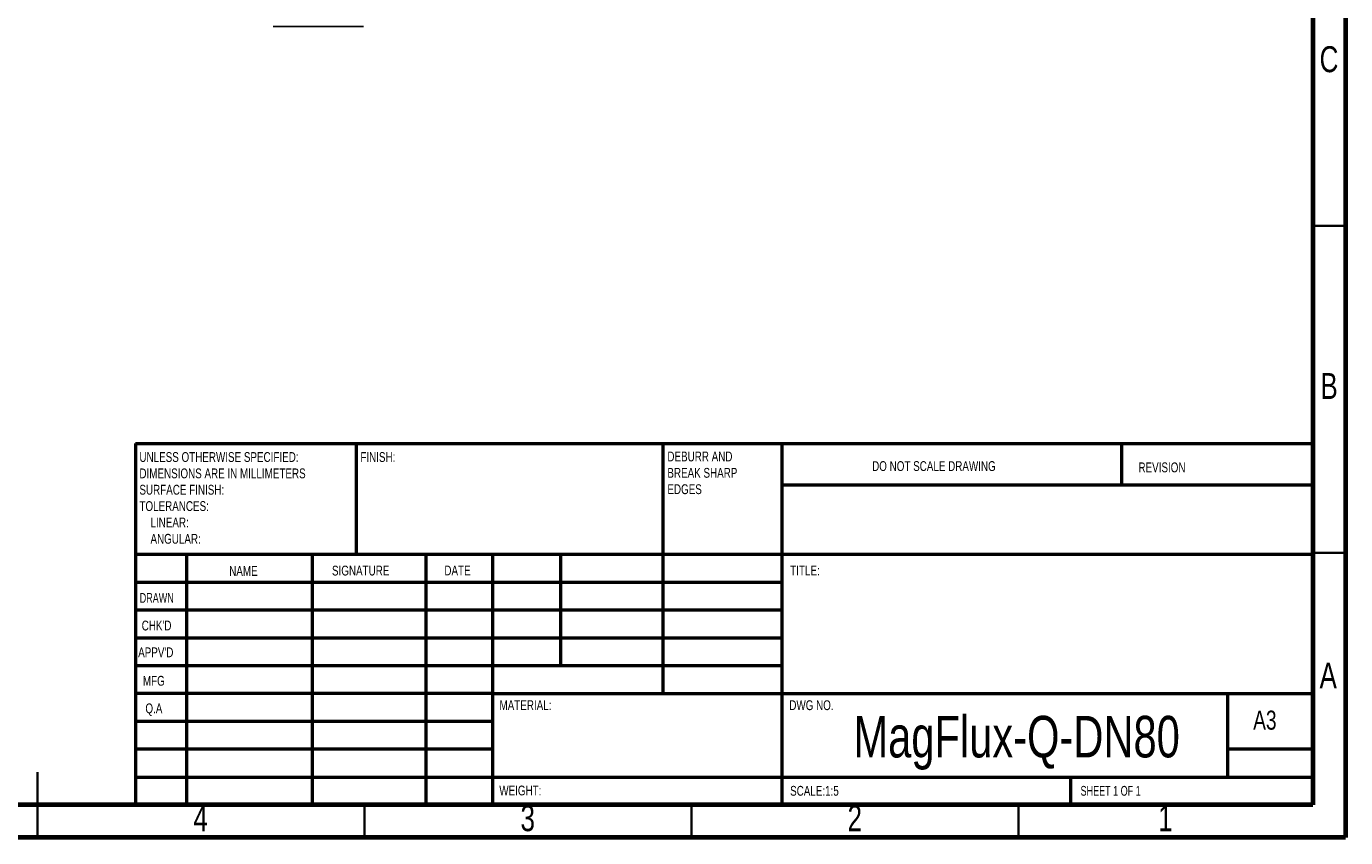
# Model space of a CAD drawing. Header units: millimetres. Extents: x 15 to 415, y 5 to 292.
# Tile 23 of 30: x 213 to 415, y 5 to 129. Entities that reach past the tile are written whole.
import ezdxf

# ---------------------------------------------------------------- set-up
doc = ezdxf.new("R2010")
doc.units = ezdxf.units.MM
doc.styles.add('SLDTEXTSTYLE0', font='TXT', dxfattribs={"width": 0.75})
doc.styles.add('SLDTEXTSTYLE1', font='TXT', dxfattribs={"width": 0.686449})
doc.styles.add('SLDTEXTSTYLE2', font='TXT', dxfattribs={"width": 0.6875})

# ---------------------------------------------------------------- blocks, each defined once
blk = doc.blocks.new('SW_NOTE_0')
at = {"color": 0, "linetype": 'Continuous', "lineweight": 0, "char_height": 1.5, "attachment_point": 1, "style": 'SLDTEXTSTYLE0'}
for s, insert in [('UNLESS OTHERWISE SPECIFIED:', (0, 1.93)), ('DIMENSIONS ARE IN MILLIMETERS', (0, -0.57)), ('SURFACE FINISH:', (0, -3.07)), ('TOLERANCES:', (0, -5.57)), ('LINEAR:', (1.69, -8.07)), ('ANGULAR:', (1.69, -10.57))]:
    blk.add_mtext(s, dxfattribs=dict(at, insert=insert))
blk = doc.blocks.new('SW_NOTE_1')
at = {"color": 0, "linetype": 'Continuous', "lineweight": 0, "char_height": 1.5, "attachment_point": 1, "style": 'SLDTEXTSTYLE0'}
for s, insert in [('DEBURR AND', (0, 1.93)), ('BREAK SHARP', (0, -0.57)), ('EDGES', (0, -3.07))]:
    blk.add_mtext(s, dxfattribs=dict(at, insert=insert))

msp = doc.modelspace()

# ---------------------------------------------------------------- linework, layer by layer
at = {"color": 7, "linetype": 'Continuous', "lineweight": 70}
for p, q in [((415, 292), (415, 5)), ((410, 287), (410, 10)), ((410, 10), (20, 10)), ((415, 5), (15, 5))]:
    msp.add_line(p, q, dxfattribs=at)
at = {"color": 7, "linetype": 'Continuous', "lineweight": 25}
msp.add_line((251.0438, 128.9828), (264.8583, 128.9828), dxfattribs=at)
at = {"color": 7, "linetype": 'Continuous', "lineweight": 35}
for p, q in [((410, 98.5), (415, 98.5)), ((410, 48.5), (415, 48.5)), ((215, 5), (215, 15)), ((215, 10), (215, 5)), ((265, 10), (265, 5)), ((315, 10), (315, 5)), ((365, 10), (365, 5))]:
    msp.add_line(p, q, dxfattribs=at)
at = {"color": 7, "linetype": 'Continuous', "lineweight": 50}
for p, q in [((230, 65.25), (410, 65.25)), ((230, 65.25), (230, 10)), ((263.8, 48.25), (263.8, 65.25)), ((310.6, 65.25), (310.6, 27)), ((328.8, 65.25), (328.8, 10)), ((380.8, 58.875), (380.8, 65.25)), ((410, 58.875), (328.8, 58.875)), ((410, 48.25), (230, 48.25)), ((237.8, 48.25), (237.8, 10)), ((256.991, 48.25), (256.991, 10)), ((274.3989, 48.25), (274.3989, 10)), ((284.6, 10), (284.6, 48.25)), ((295, 31.25), (295, 48.25)), ((328.8, 44), (230, 44)), ((328.8, 39.75), (230, 39.75)), ((328.8, 35.5), (230, 35.5)), ((328.8, 31.25), (230, 31.25)), ((284.6, 27), (230, 27)), ((284.6, 27), (410, 27)), ((397, 14.25), (397, 27)), ((284.6, 22.7499), (230, 22.7499)), ((284.6, 18.5), (230, 18.5)), ((410, 18.5), (397, 18.5)), ((230, 14.25), (410, 14.25)), ((373, 10), (373, 14.25))]:
    msp.add_line(p, q, dxfattribs=at)

# ---------------------------------------------------------------- block references
at = {"color": 7, "linetype": 'Continuous', "lineweight": 0}
for name, p in [('SW_NOTE_0', (230.5937, 61.9874)), ('SW_NOTE_1', (311.3092, 62.0695))]:
    msp.add_blockref(name, p, dxfattribs=at)

# ---------------------------------------------------------------- texts
for s, insert, char_height, attachment_point, style in [('C', (412.4587, 125.9529), 3.9688, 2, 'SLDTEXTSTYLE0'), ('B', (412.4706, 76.01), 3.9688, 2, 'SLDTEXTSTYLE0'), ('FINISH:', (264.3713, 63.9193), 1.5, 1, 'SLDTEXTSTYLE0'), ('DO NOT SCALE DRAWING', (342.6146, 62.533), 1.5, 1, 'SLDTEXTSTYLE0'), ('REVISION', (383.3276, 62.3349), 1.5, 1, 'SLDTEXTSTYLE0'), ('NAME', (244.3222, 46.5015), 1.5, 1, 'SLDTEXTSTYLE0'), ('SIGNATURE', (260.0336, 46.5618), 1.5, 1, 'SLDTEXTSTYLE0'), ('DATE', (277.2147, 46.5762), 1.5, 1, 'SLDTEXTSTYLE0'), ('TITLE:', (330.0902, 46.5762), 1.5, 1, 'SLDTEXTSTYLE0'), ('DRAWN', (230.6434, 42.3848), 1.5, 1, 'SLDTEXTSTYLE1'), ("CHK'D", (230.9392, 38.1619), 1.5, 1, 'SLDTEXTSTYLE0'), ("APPV'D", (230.4017, 34.0659), 1.5, 1, 'SLDTEXTSTYLE0'), ('A', (412.3397, 31.76), 3.9688, 2, 'SLDTEXTSTYLE0'), ('MFG', (231.124, 29.7158), 1.5, 1, 'SLDTEXTSTYLE0'), ('Q.A', (231.509, 25.5047), 1.5, 1, 'SLDTEXTSTYLE0'), ('MATERIAL:', (285.6459, 25.9861), 1.5, 1, 'SLDTEXTSTYLE0'), ('DWG NO.', (329.953, 25.9861), 1.5, 1, 'SLDTEXTSTYLE0'), ('A3', (400.8712, 24.4064), 2.91042, 1, 'SLDTEXTSTYLE0'), ('MagFlux-Q-DN80', (364.7071, 23.6069), 6.35, 2, 'SLDTEXTSTYLE0'), ('WEIGHT:', (285.6178, 12.9493), 1.4986, 1, 'SLDTEXTSTYLE0'), ('SCALE:1:5', (330.074, 12.9001), 1.5, 1, 'SLDTEXTSTYLE0'), ('SHEET 1 OF 1', (374.4783, 12.9001), 1.5, 1, 'SLDTEXTSTYLE2'), ('4', (239.96, 9.9529), 3.9688, 2, 'SLDTEXTSTYLE0'), ('3', (289.96, 9.9529), 3.9688, 2, 'SLDTEXTSTYLE0'), ('2', (339.96, 9.9529), 3.9688, 2, 'SLDTEXTSTYLE0'), ('1', (387.46, 9.9529), 3.9688, 2, 'SLDTEXTSTYLE0')]:
    msp.add_mtext(s, dxfattribs=dict(at, insert=insert, char_height=char_height, attachment_point=attachment_point, style=style))

doc.saveas('drawing.dxf')
